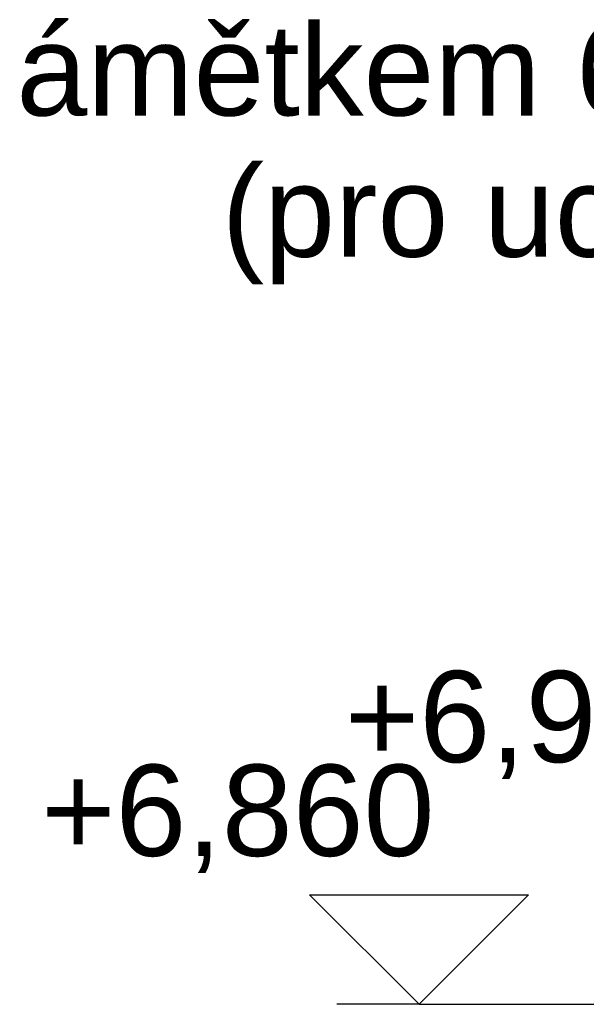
# Model space of a CAD drawing. Header units: millimetres. Extents: x -25478 to 4005, y -8416 to 11348.
# Tile 237 of 256: x -13038 to -12262, y 6860 to 8208. Entities that reach past the tile are written whole.
import ezdxf

# ---------------------------------------------------------------- set-up
doc = ezdxf.new("R2010")
doc.units = ezdxf.units.MM
doc.header["$MEASUREMENT"] = 0
for name, color, linetype in [('POHLED ZÁPADNÍ_1_Anotace - SP', 7, 'Continuous'), ('POHLED ZÁPADNÍ_1_Kóty - SP', 7, 'Continuous'), ('POHLED ZÁPADNÍ_1_Nové_Kóty - SP', 7, 'Continuous')]:
    doc.layers.add(name, color=color, linetype=linetype)
doc.styles.add('GENEROVANÝ_STYL_1', font='txt')
doc.styles.add('GENEROVANÝ_STYL_2', font='txt')

msp = doc.modelspace()

# ---------------------------------------------------------------- linework, layer by layer
at = {"layer": 'POHLED ZÁPADNÍ_1_Nové_Kóty - SP', "color": 1, "linetype": 'Continuous', "lineweight": 25}
for p, q in [((-12491.2, 6859.5), (-12641.2, 7009.5)), ((-12641.2, 7009.5), (-12341.2, 7009.5)), ((-12341.2, 7009.5), (-12491.2, 6859.5)), ((-12491.2, 6859.5), (-12603.7, 6859.5)), ((-12491.2, 6859.5), (-12191.2, 6859.5))]:
    msp.add_line(p, q, dxfattribs=at)

# ---------------------------------------------------------------- texts
at = {"layer": 'POHLED ZÁPADNÍ_1_Anotace - SP', "color": 1, "linetype": 'Continuous', "lineweight": 25, "insert": (-10878.5, 8023.8), "char_height": 125, "attachment_point": 6, "line_spacing_factor": 0.928202, "style": 'GENEROVANÝ_STYL_1'}
msp.add_mtext('\\A1;{\\pqr;\\fArial|b0|i0|c238|p38;Prodloužení střechy námětkem 60x140 o \\fArial|b0|i0|c238|p38;325\\fArial|b0|i0|c238|p38; mm\\P\\pqr;\\fArial|b0|i0|c238|p38;(pro uchycení podhledu)}', dxfattribs=at)
at = {"layer": 'POHLED ZÁPADNÍ_1_Kóty - SP', "color": 1, "linetype": 'Continuous', "lineweight": 25, "char_height": 125, "width": 528.001, "attachment_point": 7, "style": 'GENEROVANÝ_STYL_2'}
for s, insert in [('\\A1;{\\pql;\\fArial|b0|i0|c0|p38;+6,960}', (-12592.8, 7167.9)), ('\\A1;{\\pql;\\fArial|b0|i0|c0|p38;+6,860}', (-13008.9, 7039.5))]:
    msp.add_mtext(s, dxfattribs=dict(at, insert=insert))

doc.saveas('drawing.dxf')
